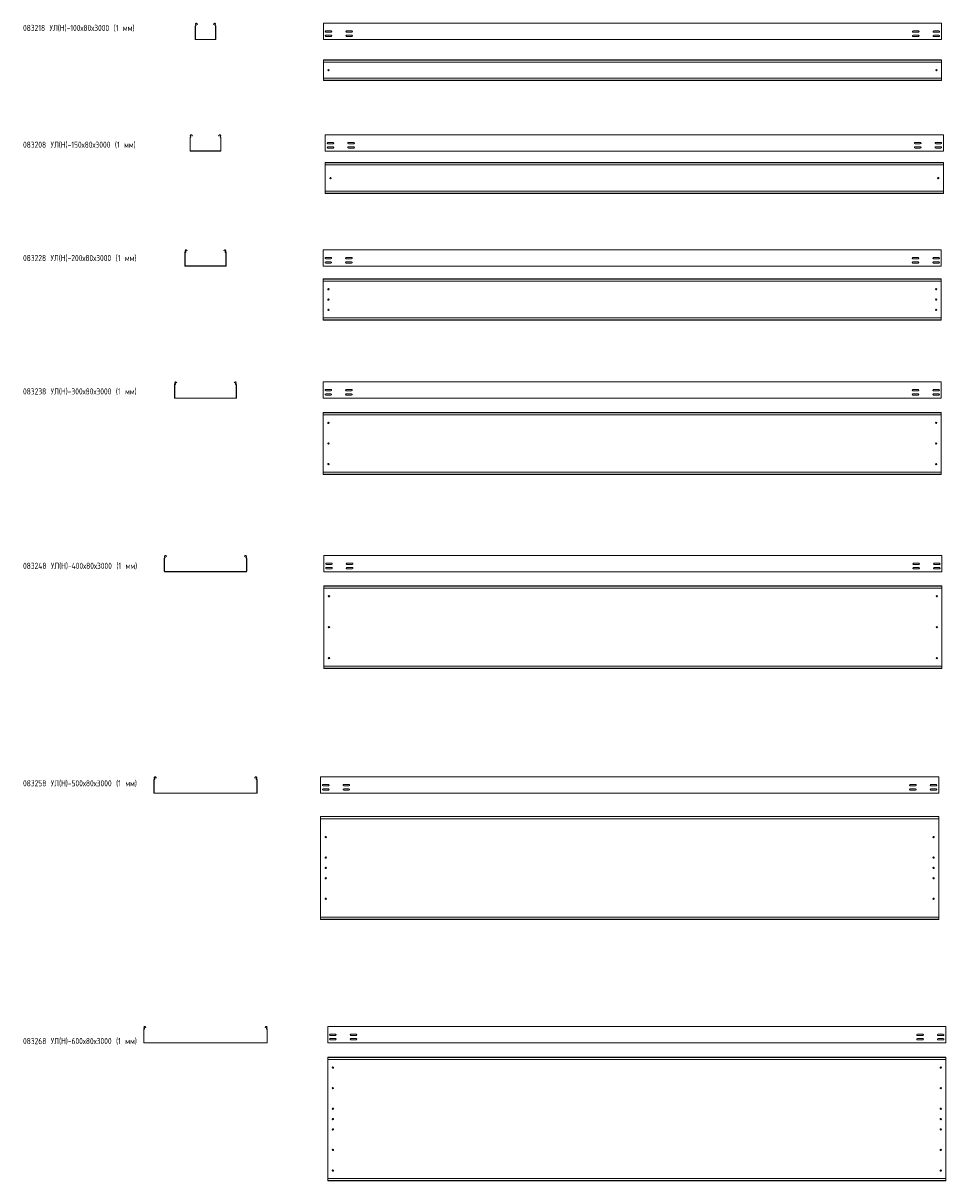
# Model space of a CAD drawing. Header units: millimetres. Extents: x -789 to 3689, y -6202 to -582.
import ezdxf

# ---------------------------------------------------------------- set-up
doc = ezdxf.new("R2010")
doc.units = ezdxf.units.MM
doc.styles.add('SLDTEXTSTYLE0', font='TXT', dxfattribs={"width": 0.7, "bigfont": 'bigfont'})

msp = doc.modelspace()

# ---------------------------------------------------------------- linework, layer by layer
at = {"color": 7, "linetype": 'Continuous', "lineweight": 15}
for p, q in [((46.2, -660), (46.2, -596.8)), ((47.2, -660), (47.2, -596.8)), ((49, -591.5), (47.7, -589.1)), ((49.9, -591), (48.6, -588.6)), ((54.8, -585.3), (56.5, -588.6)), ((55.6, -584.9), (57.4, -588.1)), ((57.4, -588.1), (56.5, -588.6)), ((135, -588.1), (136.7, -584.9)), ((135.8, -588.6), (135, -588.1)), ((135.8, -588.6), (137.6, -585.3)), ((143.8, -588.6), (142.5, -591)), ((144.6, -589.1), (143.4, -591.5)), ((145.2, -596.8), (145.2, -660)), ((146.2, -596.8), (146.2, -660)), ((3668.3, -582.5), (668.3, -582.5)), ((668.3, -589.1), (668.3, -582.5)), ((668.3, -591.5), (668.3, -589.1)), ((668.3, -595.1), (668.3, -591.5)), ((668.3, -596.8), (668.3, -595.1)), ((668.3, -660), (668.3, -596.8)), ((3668.3, -589.1), (3668.3, -582.5)), ((3668.3, -591.5), (3668.3, -589.1)), ((3668.3, -595.1), (3668.3, -591.5)), ((3668.3, -596.8), (3668.3, -595.1)), ((3668.3, -660), (3668.3, -596.8)), ((143.7, -661.5), (48.7, -661.5)), ((143.7, -662.5), (48.7, -662.5)), ((668.3, -662.5), (668.3, -660)), ((3668.3, -662.5), (668.3, -662.5)), ((706, -620.2), (680.5, -620.2)), ((680.5, -626.7), (706, -626.7)), ((706, -641.2), (680.5, -641.2)), ((680.5, -647.7), (706, -647.7)), ((806, -620.2), (780.5, -620.2)), ((780.5, -626.7), (806, -626.7)), ((806, -641.2), (780.5, -641.2)), ((780.5, -647.7), (806, -647.7)), ((3530.5, -620.2), (3556, -620.2)), ((3556, -626.7), (3530.5, -626.7)), ((3530.5, -641.2), (3556, -641.2)), ((3556, -647.7), (3530.5, -647.7)), ((3630.5, -620.2), (3656, -620.2)), ((3656, -626.7), (3630.5, -626.7)), ((3630.5, -641.2), (3656, -641.2)), ((3656, -647.7), (3630.5, -647.7)), ((3668.3, -662.5), (3668.3, -660)), ((3668.3, -760.7), (668.3, -760.7)), ((668.3, -761.7), (668.3, -760.7)), ((3668.3, -761.7), (668.3, -761.7)), ((668.3, -770.2), (668.3, -761.7)), ((668.3, -772), (668.3, -770.2)), ((3668.3, -772), (668.3, -772)), ((668.3, -772), (668.3, -849.5)), ((3668.3, -761.7), (3668.3, -760.7)), ((3668.3, -770.2), (3668.3, -761.7)), ((3668.3, -772), (3668.3, -770.2)), ((3668.3, -772), (3668.3, -849.5)), ((3668.3, -849.5), (668.3, -849.5)), ((668.3, -851.3), (668.3, -849.5)), ((668.3, -859.7), (668.3, -851.3)), ((668.3, -859.7), (3668.3, -859.7)), ((668.3, -860.7), (668.3, -859.7)), ((3668.3, -860.7), (668.3, -860.7)), ((3668.3, -851.3), (3668.3, -849.5)), ((3668.3, -859.7), (3668.3, -851.3)), ((3668.3, -860.7), (3668.3, -859.7)), ((3677.8, -1123.9), (677.8, -1123.9)), ((677.8, -1130.5), (677.8, -1123.9)), ((3677.8, -1130.5), (3677.8, -1123.9)), ((21.2, -1201.4), (21.2, -1138.2)), ((22.2, -1201.4), (22.2, -1138.2)), ((24, -1132.9), (22.7, -1130.5)), ((24.9, -1132.4), (23.6, -1130)), ((29.8, -1126.7), (31.5, -1130)), ((30.6, -1126.2), (32.4, -1129.5)), ((32.4, -1129.5), (31.5, -1130)), ((160, -1129.5), (161.7, -1126.2)), ((160.8, -1130), (160, -1129.5)), ((160.8, -1130), (162.6, -1126.7)), ((168.8, -1130), (167.5, -1132.4)), ((169.6, -1130.5), (168.4, -1132.9)), ((170.2, -1138.2), (170.2, -1201.4)), ((171.2, -1138.2), (171.2, -1201.4)), ((677.8, -1132.9), (677.8, -1130.5)), ((677.8, -1136.4), (677.8, -1132.9)), ((677.8, -1138.2), (677.8, -1136.4)), ((677.8, -1201.4), (677.8, -1138.2)), ((715.6, -1161.4), (690.1, -1161.4)), ((690.1, -1167.9), (715.6, -1167.9)), ((815.6, -1161.4), (790.1, -1161.4)), ((790.1, -1167.9), (815.6, -1167.9)), ((3540.1, -1161.4), (3565.6, -1161.4)), ((3565.6, -1167.9), (3540.1, -1167.9)), ((3640.1, -1161.4), (3665.6, -1161.4)), ((3665.6, -1167.9), (3640.1, -1167.9)), ((3677.8, -1132.9), (3677.8, -1130.5)), ((3677.8, -1136.4), (3677.8, -1132.9)), ((3677.8, -1138.2), (3677.8, -1136.4)), ((3677.8, -1201.4), (3677.8, -1138.2)), ((168.7, -1202.9), (23.7, -1202.9)), ((168.7, -1203.9), (23.7, -1203.9)), ((677.8, -1203.9), (677.8, -1201.4)), ((3677.8, -1203.9), (677.8, -1203.9)), ((715.6, -1182.6), (690.1, -1182.6)), ((690.1, -1189.1), (715.6, -1189.1)), ((815.6, -1182.6), (790.1, -1182.6)), ((790.1, -1189.1), (815.6, -1189.1)), ((3540.1, -1182.6), (3565.6, -1182.6)), ((3565.6, -1189.1), (3540.1, -1189.1)), ((3640.1, -1182.6), (3665.6, -1182.6)), ((3665.6, -1189.1), (3640.1, -1189.1)), ((3677.8, -1203.9), (3677.8, -1201.4)), ((3677.8, -1259.6), (677.8, -1259.6)), ((677.8, -1260.6), (677.8, -1259.6)), ((3677.8, -1260.6), (677.8, -1260.6)), ((677.8, -1269.1), (677.8, -1260.6)), ((677.8, -1270.8), (677.8, -1269.1)), ((3677.8, -1270.8), (677.8, -1270.8)), ((677.8, -1270.8), (677.8, -1398.4)), ((3677.8, -1260.6), (3677.8, -1259.6)), ((3677.8, -1269.1), (3677.8, -1260.6)), ((3677.8, -1270.8), (3677.8, -1269.1)), ((3677.8, -1270.8), (3677.8, -1398.4)), ((3677.8, -1398.4), (677.8, -1398.4)), ((677.8, -1400.1), (677.8, -1398.4)), ((677.8, -1408.6), (677.8, -1400.1)), ((3677.8, -1400.1), (3677.8, -1398.4)), ((3677.8, -1408.6), (3677.8, -1400.1)), ((677.8, -1408.6), (3677.8, -1408.6)), ((677.8, -1409.6), (677.8, -1408.6)), ((3677.8, -1409.6), (677.8, -1409.6)), ((3677.8, -1409.6), (3677.8, -1408.6)), ((4.8, -1685.2), (5.1, -1685.8)), ((5.1, -1685.8), (6, -1685.3)), ((6.5, -1688.5), (5.1, -1685.8)), ((5.6, -1684.7), (6, -1685.3)), ((6, -1685.3), (7.4, -1688)), ((185, -1688), (186.4, -1685.3)), ((187.3, -1685.8), (185.8, -1688.5)), ((186.4, -1685.3), (186.7, -1684.7)), ((186.4, -1685.3), (187.3, -1685.8)), ((187.3, -1685.8), (187.6, -1685.2)), ((3667.4, -1682.3), (667.4, -1682.3)), ((667.4, -1689), (667.4, -1682.3)), ((3667.4, -1689), (3667.4, -1682.3)), ((-3.8, -1759.8), (-3.8, -1696.7)), ((-2.8, -1759.8), (-2.8, -1696.7)), ((-1, -1691.3), (-2.3, -1689)), ((-0.1, -1690.9), (-1.4, -1688.5)), ((7.4, -1688), (6.5, -1688.5)), ((185.8, -1688.5), (185, -1688)), ((193.8, -1688.5), (192.5, -1690.9)), ((194.6, -1689), (193.4, -1691.3)), ((195.2, -1696.7), (195.2, -1759.8)), ((196.2, -1696.7), (196.2, -1759.8)), ((667.4, -1691.3), (667.4, -1689)), ((667.4, -1694.9), (667.4, -1691.3)), ((667.4, -1696.7), (667.4, -1694.9)), ((667.4, -1759.8), (667.4, -1696.7)), ((705.1, -1719.8), (679.6, -1719.8)), ((679.6, -1726.3), (705.1, -1726.3)), ((705.1, -1741.1), (679.6, -1741.1)), ((805.1, -1719.8), (779.6, -1719.8)), ((779.6, -1726.3), (805.1, -1726.3)), ((805.1, -1741.1), (779.6, -1741.1)), ((3529.6, -1719.8), (3555.1, -1719.8)), ((3555.1, -1726.3), (3529.6, -1726.3)), ((3529.6, -1741.1), (3555.1, -1741.1)), ((3629.6, -1719.8), (3655.1, -1719.8)), ((3655.1, -1726.3), (3629.6, -1726.3)), ((3629.6, -1741.1), (3655.1, -1741.1)), ((3667.4, -1691.3), (3667.4, -1689)), ((3667.4, -1694.9), (3667.4, -1691.3)), ((3667.4, -1696.7), (3667.4, -1694.9)), ((3667.4, -1759.8), (3667.4, -1696.7)), ((193.7, -1761.3), (-1.3, -1761.3)), ((193.7, -1762.3), (-1.3, -1762.3)), ((667.4, -1762.3), (667.4, -1759.8)), ((3667.4, -1762.3), (667.4, -1762.3)), ((679.6, -1747.6), (705.1, -1747.6)), ((779.6, -1747.6), (805.1, -1747.6)), ((3555.1, -1747.6), (3529.6, -1747.6)), ((3655.1, -1747.6), (3629.6, -1747.6)), ((3667.4, -1762.3), (3667.4, -1759.8)), ((3667.4, -1824.2), (667.4, -1824.2)), ((667.4, -1825.2), (667.4, -1824.2)), ((3667.4, -1825.2), (667.4, -1825.2)), ((667.4, -1833.6), (667.4, -1825.2)), ((667.4, -1834), (667.4, -1833.6)), ((667.4, -1834), (670.4, -1835.4)), ((667.4, -1834), (667.4, -2014.4)), ((3664.4, -1835.4), (670.4, -1835.4)), ((3664.4, -1835.4), (3667.4, -1834)), ((3667.4, -1825.2), (3667.4, -1824.2)), ((3667.4, -1833.6), (3667.4, -1825.2)), ((3667.4, -1834), (3667.4, -1833.6)), ((3667.4, -1834), (3667.4, -2014.4)), ((670.4, -2013), (667.4, -2014.4)), ((667.4, -2014.7), (667.4, -2014.4)), ((667.4, -2023.2), (667.4, -2014.7)), ((667.4, -2023.2), (3667.4, -2023.2)), ((667.4, -2024.2), (667.4, -2023.2)), ((3664.4, -2013), (670.4, -2013)), ((3667.4, -2014.4), (3664.4, -2013)), ((3667.4, -2014.7), (3667.4, -2014.4)), ((3667.4, -2023.2), (3667.4, -2014.7)), ((3667.4, -2024.2), (3667.4, -2023.2)), ((3667.4, -2024.2), (667.4, -2024.2)), ((-53.8, -2400.7), (-53.8, -2337.5)), ((-52.8, -2400.7), (-52.8, -2337.5)), ((-51, -2332.2), (-52.3, -2329.8)), ((-50.1, -2331.8), (-51.4, -2329.4)), ((-45.2, -2326.1), (-44.9, -2326.7)), ((-44.9, -2326.7), (-44, -2326.2)), ((-43.5, -2329.3), (-44.9, -2326.7)), ((-44.4, -2325.6), (-44, -2326.2)), ((-44, -2326.2), (-42.6, -2328.9)), ((-42.6, -2328.9), (-43.5, -2329.3)), ((235, -2328.9), (236.4, -2326.2)), ((235.8, -2329.3), (235, -2328.9)), ((237.3, -2326.7), (235.8, -2329.3)), ((236.4, -2326.2), (236.7, -2325.6)), ((236.4, -2326.2), (237.3, -2326.7)), ((237.3, -2326.7), (237.6, -2326.1)), ((243.8, -2329.4), (242.5, -2331.8)), ((244.6, -2329.8), (243.4, -2332.2)), ((245.2, -2337.5), (245.2, -2400.7)), ((246.2, -2337.5), (246.2, -2400.7)), ((3667.5, -2323.2), (667.5, -2323.2)), ((667.5, -2329.8), (667.5, -2323.2)), ((667.5, -2332.2), (667.5, -2329.8)), ((667.5, -2335.8), (667.5, -2332.2)), ((667.5, -2337.5), (667.5, -2335.8)), ((667.5, -2400.7), (667.5, -2337.5)), ((3667.5, -2329.8), (3667.5, -2323.2)), ((3667.5, -2332.2), (3667.5, -2329.8)), ((3667.5, -2335.8), (3667.5, -2332.2)), ((3667.5, -2337.5), (3667.5, -2335.8)), ((3667.5, -2400.7), (3667.5, -2337.5)), ((243.7, -2402.2), (-51.3, -2402.2)), ((243.7, -2403.2), (-51.3, -2403.2)), ((667.5, -2403.2), (667.5, -2400.7)), ((3667.5, -2403.2), (667.5, -2403.2)), ((705.2, -2360.7), (679.7, -2360.7)), ((679.7, -2367.2), (705.2, -2367.2)), ((705.2, -2382), (679.7, -2382)), ((679.7, -2388.5), (705.2, -2388.5)), ((805.2, -2360.7), (779.7, -2360.7)), ((779.7, -2367.2), (805.2, -2367.2)), ((805.2, -2382), (779.7, -2382)), ((779.7, -2388.5), (805.2, -2388.5)), ((3529.7, -2360.7), (3555.2, -2360.7)), ((3555.2, -2367.2), (3529.7, -2367.2)), ((3529.7, -2382), (3555.2, -2382)), ((3555.2, -2388.5), (3529.7, -2388.5)), ((3629.7, -2360.7), (3655.2, -2360.7)), ((3655.2, -2367.2), (3629.7, -2367.2)), ((3629.7, -2382), (3655.2, -2382)), ((3655.2, -2388.5), (3629.7, -2388.5)), ((3667.5, -2403.2), (3667.5, -2400.7)), ((3667.5, -2473), (667.5, -2473)), ((667.5, -2474), (667.5, -2473)), ((3667.5, -2474), (667.5, -2474)), ((667.5, -2482.5), (667.5, -2474)), ((667.5, -2482.8), (667.5, -2482.5)), ((667.5, -2482.8), (670.5, -2484.2)), ((667.5, -2482.8), (667.5, -2763.2)), ((3664.5, -2484.2), (670.5, -2484.2)), ((3664.5, -2484.2), (3667.5, -2482.8)), ((3667.5, -2474), (3667.5, -2473)), ((3667.5, -2482.5), (3667.5, -2474)), ((3667.5, -2482.8), (3667.5, -2482.5)), ((3667.5, -2482.8), (3667.5, -2763.2)), ((670.5, -2761.8), (667.5, -2763.2)), ((667.5, -2763.6), (667.5, -2763.2)), ((667.5, -2772), (667.5, -2763.6)), ((667.5, -2772), (3667.5, -2772)), ((667.5, -2773), (667.5, -2772)), ((3667.5, -2773), (667.5, -2773)), ((3664.5, -2761.8), (670.5, -2761.8)), ((3667.5, -2763.2), (3664.5, -2761.8)), ((3667.5, -2763.6), (3667.5, -2763.2)), ((3667.5, -2772), (3667.5, -2763.6)), ((3667.5, -2773), (3667.5, -2772)), ((-103.8, -3243.5), (-103.8, -3180.3)), ((-102.8, -3243.5), (-102.8, -3180.3)), ((-101, -3175), (-102.3, -3172.6)), ((-100.1, -3174.5), (-101.4, -3172.1)), ((-95.2, -3168.8), (-94.9, -3169.5)), ((-94.9, -3169.5), (-94, -3169)), ((-93.5, -3172.1), (-94.9, -3169.5)), ((-94.4, -3168.4), (-94, -3169)), ((-94, -3169), (-92.6, -3171.6)), ((-92.6, -3171.6), (-93.5, -3172.1)), ((285, -3171.6), (286.4, -3169)), ((285.8, -3172.1), (285, -3171.6)), ((287.3, -3169.5), (285.8, -3172.1)), ((286.4, -3169), (286.7, -3168.4)), ((286.4, -3169), (287.3, -3169.5)), ((287.3, -3169.5), (287.6, -3168.8)), ((293.8, -3172.1), (292.5, -3174.5)), ((294.6, -3172.6), (293.4, -3175)), ((295.2, -3180.3), (295.2, -3243.5)), ((296.2, -3180.3), (296.2, -3243.5)), ((3670.6, -3166), (670.6, -3166)), ((670.6, -3172.6), (670.6, -3166)), ((670.6, -3175), (670.6, -3172.6)), ((670.6, -3178.6), (670.6, -3175)), ((670.6, -3180.3), (670.6, -3178.6)), ((670.6, -3243.5), (670.6, -3180.3)), ((3670.6, -3172.6), (3670.6, -3166)), ((3670.6, -3175), (3670.6, -3172.6)), ((3670.6, -3178.6), (3670.6, -3175)), ((3670.6, -3180.3), (3670.6, -3178.6)), ((3670.6, -3243.5), (3670.6, -3180.3)), ((293.7, -3245), (-101.3, -3245)), ((293.7, -3246), (-101.3, -3246)), ((670.6, -3246), (670.6, -3243.5)), ((3670.6, -3246), (670.6, -3246)), ((708.4, -3203.5), (682.9, -3203.5)), ((682.9, -3210), (708.4, -3210)), ((708.4, -3224.7), (682.9, -3224.7)), ((682.9, -3231.2), (708.4, -3231.2)), ((808.4, -3203.5), (782.9, -3203.5)), ((782.9, -3210), (808.4, -3210)), ((808.4, -3224.7), (782.9, -3224.7)), ((782.9, -3231.2), (808.4, -3231.2)), ((3532.9, -3203.5), (3558.4, -3203.5)), ((3558.4, -3210), (3532.9, -3210)), ((3532.9, -3224.7), (3558.4, -3224.7)), ((3558.4, -3231.2), (3532.9, -3231.2)), ((3632.9, -3203.5), (3658.4, -3203.5)), ((3658.4, -3210), (3632.9, -3210)), ((3632.9, -3224.7), (3658.4, -3224.7)), ((3658.4, -3231.2), (3632.9, -3231.2)), ((3670.6, -3246), (3670.6, -3243.5)), ((3670.6, -3314.7), (670.6, -3314.7)), ((670.6, -3315.7), (670.6, -3314.7)), ((3670.6, -3315.7), (670.6, -3315.7)), ((670.6, -3324.2), (670.6, -3315.7)), ((3670.6, -3315.7), (3670.6, -3314.7)), ((3670.6, -3324.2), (3670.6, -3315.7)), ((670.6, -3324.5), (670.6, -3324.2)), ((670.6, -3324.5), (673.6, -3325.9)), ((670.6, -3324.5), (670.6, -3704.9)), ((3667.6, -3325.9), (673.6, -3325.9)), ((3667.6, -3325.9), (3670.6, -3324.5)), ((3670.6, -3324.5), (3670.6, -3324.2)), ((3670.6, -3324.5), (3670.6, -3704.9)), ((673.6, -3703.5), (670.6, -3704.9)), ((670.6, -3705.3), (670.6, -3704.9)), ((670.6, -3713.7), (670.6, -3705.3)), ((3667.6, -3703.5), (673.6, -3703.5)), ((3670.6, -3704.9), (3667.6, -3703.5)), ((3670.6, -3705.3), (3670.6, -3704.9)), ((3670.6, -3713.7), (3670.6, -3705.3)), ((670.6, -3713.7), (3670.6, -3713.7)), ((670.6, -3714.7), (670.6, -3713.7)), ((3670.6, -3714.7), (670.6, -3714.7)), ((3670.6, -3714.7), (3670.6, -3713.7)), ((-153.8, -4318.3), (-153.8, -4255.1)), ((-152.8, -4318.3), (-152.8, -4255.1)), ((-151, -4249.8), (-152.3, -4247.4)), ((-150.1, -4249.3), (-151.4, -4246.9)), ((-145.2, -4243.6), (-144.9, -4244.3)), ((-144.9, -4244.3), (-144, -4243.8)), ((-143.5, -4246.9), (-144.9, -4244.3)), ((-144.4, -4243.2), (-144, -4243.8)), ((-144, -4243.8), (-142.6, -4246.4)), ((-142.6, -4246.4), (-143.5, -4246.9)), ((335, -4246.4), (336.4, -4243.8)), ((335.8, -4246.9), (335, -4246.4)), ((337.3, -4244.3), (335.8, -4246.9)), ((336.4, -4243.8), (336.7, -4243.2)), ((336.4, -4243.8), (337.3, -4244.3)), ((337.3, -4244.3), (337.6, -4243.6)), ((343.8, -4246.9), (342.5, -4249.3)), ((344.6, -4247.4), (343.4, -4249.8)), ((345.2, -4255.1), (345.2, -4318.3)), ((346.2, -4255.1), (346.2, -4318.3)), ((3654.8, -4240.8), (654.8, -4240.8)), ((654.8, -4247.4), (654.8, -4240.8)), ((654.8, -4249.8), (654.8, -4247.4)), ((654.8, -4253.4), (654.8, -4249.8)), ((654.8, -4255.1), (654.8, -4253.4)), ((654.8, -4318.3), (654.8, -4255.1)), ((3654.8, -4247.4), (3654.8, -4240.8)), ((3654.8, -4249.8), (3654.8, -4247.4)), ((3654.8, -4253.4), (3654.8, -4249.8)), ((3654.8, -4255.1), (3654.8, -4253.4)), ((3654.8, -4318.3), (3654.8, -4255.1)), ((343.7, -4319.8), (-151.3, -4319.8)), ((343.7, -4320.8), (-151.3, -4320.8)), ((654.8, -4320.8), (654.8, -4318.3)), ((3654.8, -4320.8), (654.8, -4320.8)), ((692.5, -4278.3), (667, -4278.3)), ((667, -4284.8), (692.5, -4284.8)), ((692.5, -4299.5), (667, -4299.5)), ((667, -4306), (692.5, -4306)), ((792.5, -4278.3), (767, -4278.3)), ((767, -4284.8), (792.5, -4284.8)), ((792.5, -4299.5), (767, -4299.5)), ((767, -4306), (792.5, -4306)), ((3517, -4278.3), (3542.5, -4278.3)), ((3542.5, -4284.8), (3517, -4284.8)), ((3517, -4299.5), (3542.5, -4299.5)), ((3542.5, -4306), (3517, -4306)), ((3617, -4278.3), (3642.5, -4278.3)), ((3642.5, -4284.8), (3617, -4284.8)), ((3617, -4299.5), (3642.5, -4299.5)), ((3642.5, -4306), (3617, -4306)), ((3654.8, -4320.8), (3654.8, -4318.3)), ((3654.8, -4433.3), (654.8, -4433.3)), ((654.8, -4434.3), (654.8, -4433.3)), ((3654.8, -4434.3), (654.8, -4434.3)), ((654.8, -4442.8), (654.8, -4434.3)), ((3654.8, -4434.3), (3654.8, -4433.3)), ((3654.8, -4442.8), (3654.8, -4434.3)), ((654.8, -4443.1), (654.8, -4442.8)), ((654.8, -4443.1), (657.8, -4444.5)), ((654.8, -4443.1), (654.8, -4923.5)), ((3651.8, -4444.5), (657.8, -4444.5)), ((3651.8, -4444.5), (3654.8, -4443.1)), ((3654.8, -4443.1), (3654.8, -4442.8)), ((3654.8, -4443.1), (3654.8, -4923.5)), ((657.8, -4922.1), (654.8, -4923.5)), ((654.8, -4923.8), (654.8, -4923.5)), ((654.8, -4932.3), (654.8, -4923.8)), ((654.8, -4932.3), (3654.8, -4932.3)), ((654.8, -4933.3), (654.8, -4932.3)), ((3654.8, -4933.3), (654.8, -4933.3)), ((3651.8, -4922.1), (657.8, -4922.1)), ((3654.8, -4923.5), (3651.8, -4922.1)), ((3654.8, -4923.8), (3654.8, -4923.5)), ((3654.8, -4932.3), (3654.8, -4923.8)), ((3654.8, -4933.3), (3654.8, -4932.3)), ((-203.8, -5530.5), (-203.8, -5467.3)), ((-202.8, -5530.5), (-202.8, -5467.3)), ((-201, -5462), (-202.3, -5459.7)), ((-200.1, -5461.6), (-201.4, -5459.2)), ((-195.2, -5455.9), (-193.5, -5459.2)), ((-194.4, -5455.4), (-192.6, -5458.7)), ((-192.6, -5458.7), (-193.5, -5459.2)), ((385, -5458.7), (386.7, -5455.4)), ((385.8, -5459.2), (385, -5458.7)), ((385.8, -5459.2), (387.6, -5455.9)), ((393.8, -5459.2), (392.5, -5461.6)), ((394.6, -5459.7), (393.4, -5462)), ((395.2, -5467.3), (395.2, -5530.5)), ((396.2, -5467.3), (396.2, -5530.5)), ((3689.4, -5453), (689.4, -5453)), ((689.4, -5459.7), (689.4, -5453)), ((689.4, -5462), (689.4, -5459.7)), ((689.4, -5465.6), (689.4, -5462)), ((689.4, -5467.3), (689.4, -5465.6)), ((689.4, -5530.5), (689.4, -5467.3)), ((727.2, -5490.5), (701.7, -5490.5)), ((701.7, -5497), (727.2, -5497)), ((827.2, -5490.5), (801.7, -5490.5)), ((801.7, -5497), (827.2, -5497)), ((3551.7, -5490.5), (3577.2, -5490.5)), ((3577.2, -5497), (3551.7, -5497)), ((3651.7, -5490.5), (3677.2, -5490.5)), ((3677.2, -5497), (3651.7, -5497)), ((3689.4, -5459.7), (3689.4, -5453)), ((3689.4, -5462), (3689.4, -5459.7)), ((3689.4, -5465.6), (3689.4, -5462)), ((3689.4, -5467.3), (3689.4, -5465.6)), ((3689.4, -5530.5), (3689.4, -5467.3)), ((393.7, -5532), (-201.3, -5532)), ((393.7, -5533), (-201.3, -5533)), ((689.4, -5533), (689.4, -5530.5)), ((3689.4, -5533), (689.4, -5533)), ((727.2, -5511.8), (701.7, -5511.8)), ((701.7, -5518.3), (727.2, -5518.3)), ((827.2, -5511.8), (801.7, -5511.8)), ((801.7, -5518.3), (827.2, -5518.3)), ((3551.7, -5511.8), (3577.2, -5511.8)), ((3577.2, -5518.3), (3551.7, -5518.3)), ((3651.7, -5511.8), (3677.2, -5511.8)), ((3677.2, -5518.3), (3651.7, -5518.3)), ((3689.4, -5533), (3689.4, -5530.5)), ((3689.4, -5602.5), (689.4, -5602.5)), ((689.4, -5603.5), (689.4, -5602.5)), ((3689.4, -5603.5), (689.4, -5603.5)), ((689.4, -5611.9), (689.4, -5603.5)), ((689.4, -5613.7), (689.4, -5611.9)), ((3689.4, -5613.7), (689.4, -5613.7)), ((689.4, -5613.7), (689.4, -6191.3)), ((3689.4, -5603.5), (3689.4, -5602.5)), ((3689.4, -5611.9), (3689.4, -5603.5)), ((3689.4, -5613.7), (3689.4, -5611.9)), ((3689.4, -5613.7), (3689.4, -6191.3)), ((3689.4, -6191.3), (689.4, -6191.3)), ((689.4, -6193), (689.4, -6191.3)), ((689.4, -6201.5), (689.4, -6193)), ((689.4, -6201.5), (3689.4, -6201.5)), ((689.4, -6202.5), (689.4, -6201.5)), ((3689.4, -6202.5), (689.4, -6202.5)), ((3689.4, -6193), (3689.4, -6191.3)), ((3689.4, -6201.5), (3689.4, -6193)), ((3689.4, -6202.5), (3689.4, -6201.5))]:
    msp.add_line(p, q, dxfattribs=at)
for centre in [(693.3, -810.7), (3643.3, -810.7), (702.8, -1334.6), (3652.8, -1334.6), (692.4, -1874.2), (3642.4, -1874.2), (692.4, -1924.2), (3642.4, -1924.2), (692.4, -1974.2), (3642.4, -1974.2), (692.5, -2523), (3642.5, -2523), (692.5, -2623), (3642.5, -2623), (692.5, -2723), (3642.5, -2723), (695.6, -3364.7), (3645.6, -3364.7), (695.6, -3514.7), (3645.6, -3514.7), (695.6, -3664.7), (3645.6, -3664.7), (679.8, -4533.3), (3629.8, -4533.3), (679.8, -4633.3), (3629.8, -4633.3), (679.8, -4683.3), (3629.8, -4683.3), (679.8, -4733.3), (3629.8, -4733.3), (679.8, -4833.3), (3629.8, -4833.3), (714.4, -5652.5), (3664.4, -5652.5), (714.4, -5752.5), (3664.4, -5752.5), (714.4, -5852.5), (714.4, -5902.5), (3664.4, -5852.5), (3664.4, -5902.5), (714.4, -5952.5), (3664.4, -5952.5), (714.4, -6052.5), (3664.4, -6052.5), (714.4, -6152.5), (3664.4, -6152.5)]:
    msp.add_circle(centre, 3.25, dxfattribs=at)
for centre, radius, start, end in [((48, -596.8), 1.8, 106.2863, 180), ((51.7, -587), 4.5, 28.0725, 208.0725), ((48, -596.8), 0.8, 106.2863, 180), ((46.8, -592.7), 2.5, 286.2863, 28.0725), ((46.8, -592.7), 3.5, 286.2863, 28.0725), ((51.7, -587), 3.5, 28.0725, 208.0725), ((140.7, -587), 4.5, 331.9275, 151.9275), ((140.7, -587), 3.5, 331.9275, 151.9275), ((145.6, -592.7), 3.5, 151.9275, 253.7137), ((145.6, -592.7), 2.5, 151.9275, 253.7137), ((144.4, -596.8), 0.8, 0, 73.7137), ((144.4, -596.8), 1.8, 0, 73.7137), ((48.7, -660), 2.5, 180, 270), ((48.7, -660), 1.5, 180, 270), ((143.7, -660), 1.5, 270, 0), ((143.7, -660), 2.5, 270, 0), ((680.5, -623.5), 3.25, 90, 270), ((680.5, -644.5), 3.25, 90, 270), ((706, -623.5), 3.25, 270, 90), ((706, -644.5), 3.25, 270, 90), ((780.5, -623.5), 3.25, 90, 270), ((780.5, -644.5), 3.25, 90, 270), ((806, -623.5), 3.25, 270, 90), ((806, -644.5), 3.25, 270, 90), ((3530.5, -623.5), 3.25, 90, 270), ((3530.5, -644.5), 3.25, 90, 270), ((3556, -623.5), 3.25, 270, 90), ((3556, -644.5), 3.25, 270, 90), ((3630.5, -623.5), 3.25, 90, 270), ((3630.5, -644.5), 3.25, 90, 270), ((3656, -623.5), 3.25, 270, 90), ((3656, -644.5), 3.25, 270, 90), ((26.7, -1128.4), 4.5, 28.0725, 208.0725), ((165.7, -1128.4), 4.5, 331.9275, 151.9275), ((23, -1138.2), 1.8, 106.2863, 180), ((23, -1138.2), 0.8, 106.2863, 180), ((21.8, -1134), 2.5, 286.2863, 28.0725), ((21.8, -1134), 3.5, 286.2863, 28.0725), ((26.7, -1128.4), 3.5, 28.0725, 208.0725), ((165.7, -1128.4), 3.5, 331.9275, 151.9275), ((170.6, -1134), 3.5, 151.9275, 253.7137), ((170.6, -1134), 2.5, 151.9275, 253.7137), ((169.4, -1138.2), 0.8, 0, 73.7137), ((169.4, -1138.2), 1.8, 0, 73.7137), ((690.1, -1164.6), 3.25, 90, 270), ((715.6, -1164.6), 3.25, 270, 90), ((790.1, -1164.6), 3.25, 90, 270), ((815.6, -1164.6), 3.25, 270, 90), ((3540.1, -1164.6), 3.25, 90, 270), ((3565.6, -1164.6), 3.25, 270, 90), ((3640.1, -1164.6), 3.25, 90, 270), ((3665.6, -1164.6), 3.25, 270, 90), ((23.7, -1201.4), 2.5, 180, 270), ((23.7, -1201.4), 1.5, 180, 270), ((168.7, -1201.4), 1.5, 270, 0), ((168.7, -1201.4), 2.5, 270, 0), ((690.1, -1185.9), 3.25, 90, 270), ((715.6, -1185.9), 3.25, 270, 90), ((790.1, -1185.9), 3.25, 90, 270), ((815.6, -1185.9), 3.25, 270, 90), ((3540.1, -1185.9), 3.25, 90, 270), ((3565.6, -1185.9), 3.25, 270, 90), ((3640.1, -1185.9), 3.25, 90, 270), ((3665.6, -1185.9), 3.25, 270, 90), ((1.7, -1686.8), 4.5, 28.0725, 208.0725), ((1.7, -1686.8), 3.5, 28.0725, 208.0725), ((190.7, -1686.8), 4.5, 331.9275, 151.9275), ((190.7, -1686.8), 3.5, 331.9275, 151.9275), ((-2, -1696.7), 1.8, 106.2863, 180), ((-2, -1696.7), 0.8, 106.2863, 180), ((-3.2, -1692.5), 2.5, 286.2863, 28.0725), ((-3.2, -1692.5), 3.5, 286.2863, 28.0725), ((195.6, -1692.5), 3.5, 151.9275, 253.7137), ((195.6, -1692.5), 2.5, 151.9275, 253.7137), ((194.4, -1696.7), 0.8, 0, 73.7137), ((194.4, -1696.7), 1.8, 0, 73.7137), ((679.6, -1723.1), 3.25, 90, 270), ((679.6, -1744.3), 3.25, 90, 270), ((705.1, -1723.1), 3.25, 270, 90), ((705.1, -1744.3), 3.25, 270, 90), ((779.6, -1723.1), 3.25, 90, 270), ((779.6, -1744.3), 3.25, 90, 270), ((805.1, -1723.1), 3.25, 270, 90), ((805.1, -1744.3), 3.25, 270, 90), ((3529.6, -1723.1), 3.25, 90, 270), ((3529.6, -1744.3), 3.25, 90, 270), ((3555.1, -1723.1), 3.25, 270, 90), ((3555.1, -1744.3), 3.25, 270, 90), ((3629.6, -1723.1), 3.25, 90, 270), ((3629.6, -1744.3), 3.25, 90, 270), ((3655.1, -1723.1), 3.25, 270, 90), ((3655.1, -1744.3), 3.25, 270, 90), ((-1.3, -1759.8), 2.5, 180, 270), ((-1.3, -1759.8), 1.5, 180, 270), ((193.7, -1759.8), 1.5, 270, 0), ((193.7, -1759.8), 2.5, 270, 0), ((-52, -2337.5), 1.8, 106.2863, 180), ((-48.3, -2327.7), 4.5, 28.0725, 208.0725), ((-52, -2337.5), 0.8, 106.2863, 180), ((-53.2, -2333.4), 2.5, 286.2863, 28.0725), ((-53.2, -2333.4), 3.5, 286.2863, 28.0725), ((-48.3, -2327.7), 3.5, 28.0725, 208.0725), ((240.7, -2327.7), 4.5, 331.9275, 151.9275), ((240.7, -2327.7), 3.5, 331.9275, 151.9275), ((245.6, -2333.4), 3.5, 151.9275, 253.7137), ((245.6, -2333.4), 2.5, 151.9275, 253.7137), ((244.4, -2337.5), 0.8, 0, 73.7137), ((244.4, -2337.5), 1.8, 0, 73.7137), ((-51.3, -2400.7), 2.5, 180, 270), ((-51.3, -2400.7), 1.5, 180, 270), ((243.7, -2400.7), 1.5, 270, 0), ((243.7, -2400.7), 2.5, 270, 0), ((679.7, -2364), 3.25, 90, 270), ((679.7, -2385.2), 3.25, 90, 270), ((705.2, -2364), 3.25, 270, 90), ((705.2, -2385.2), 3.25, 270, 90), ((779.7, -2364), 3.25, 90, 270), ((779.7, -2385.2), 3.25, 90, 270), ((805.2, -2364), 3.25, 270, 90), ((805.2, -2385.2), 3.25, 270, 90), ((3529.7, -2364), 3.25, 90, 270), ((3529.7, -2385.2), 3.25, 90, 270), ((3555.2, -2364), 3.25, 270, 90), ((3555.2, -2385.2), 3.25, 270, 90), ((3629.7, -2364), 3.25, 90, 270), ((3629.7, -2385.2), 3.25, 90, 270), ((3655.2, -2364), 3.25, 270, 90), ((3655.2, -2385.2), 3.25, 270, 90), ((-102, -3180.3), 1.8, 106.2863, 180), ((-98.3, -3170.5), 4.5, 28.0725, 208.0725), ((-102, -3180.3), 0.8, 106.2863, 180), ((-103.2, -3176.2), 2.5, 286.2863, 28.0725), ((-103.2, -3176.2), 3.5, 286.2863, 28.0725), ((-98.3, -3170.5), 3.5, 28.0725, 208.0725), ((290.7, -3170.5), 4.5, 331.9275, 151.9275), ((290.7, -3170.5), 3.5, 331.9275, 151.9275), ((295.6, -3176.2), 3.5, 151.9275, 253.7137), ((295.6, -3176.2), 2.5, 151.9275, 253.7137), ((294.4, -3180.3), 0.8, 0, 73.7137), ((294.4, -3180.3), 1.8, 0, 73.7137), ((-101.3, -3243.5), 2.5, 180, 270), ((-101.3, -3243.5), 1.5, 180, 270), ((293.7, -3243.5), 1.5, 270, 0), ((293.7, -3243.5), 2.5, 270, 0), ((682.9, -3206.7), 3.25, 90, 270), ((682.9, -3228), 3.25, 90, 270), ((708.4, -3206.7), 3.25, 270, 90), ((708.4, -3228), 3.25, 270, 90), ((782.9, -3206.7), 3.25, 90, 270), ((782.9, -3228), 3.25, 90, 270), ((808.4, -3206.7), 3.25, 270, 90), ((808.4, -3228), 3.25, 270, 90), ((3532.9, -3206.7), 3.25, 90, 270), ((3532.9, -3228), 3.25, 90, 270), ((3558.4, -3206.7), 3.25, 270, 90), ((3558.4, -3228), 3.25, 270, 90), ((3632.9, -3206.7), 3.25, 90, 270), ((3632.9, -3228), 3.25, 90, 270), ((3658.4, -3206.7), 3.25, 270, 90), ((3658.4, -3228), 3.25, 270, 90), ((-152, -4255.1), 1.8, 106.2863, 180), ((-148.3, -4245.3), 4.5, 28.0725, 208.0725), ((-152, -4255.1), 0.8, 106.2863, 180), ((-153.2, -4251), 2.5, 286.2863, 28.0725), ((-153.2, -4251), 3.5, 286.2863, 28.0725), ((-148.3, -4245.3), 3.5, 28.0725, 208.0725), ((340.7, -4245.3), 4.5, 331.9275, 151.9275), ((340.7, -4245.3), 3.5, 331.9275, 151.9275), ((345.6, -4251), 3.5, 151.9275, 253.7137), ((345.6, -4251), 2.5, 151.9275, 253.7137), ((344.4, -4255.1), 0.8, 0, 73.7137), ((344.4, -4255.1), 1.8, 0, 73.7137), ((-151.3, -4318.3), 2.5, 180, 270), ((-151.3, -4318.3), 1.5, 180, 270), ((343.7, -4318.3), 1.5, 270, 0), ((343.7, -4318.3), 2.5, 270, 0), ((667, -4281.5), 3.25, 90, 270), ((667, -4302.8), 3.25, 90, 270), ((692.5, -4281.5), 3.25, 270, 90), ((692.5, -4302.8), 3.25, 270, 90), ((767, -4281.5), 3.25, 90, 270), ((767, -4302.8), 3.25, 90, 270), ((792.5, -4281.5), 3.25, 270, 90), ((792.5, -4302.8), 3.25, 270, 90), ((3517, -4281.5), 3.25, 90, 270), ((3517, -4302.8), 3.25, 90, 270), ((3542.5, -4281.5), 3.25, 270, 90), ((3542.5, -4302.8), 3.25, 270, 90), ((3617, -4281.5), 3.25, 90, 270), ((3617, -4302.8), 3.25, 90, 270), ((3642.5, -4281.5), 3.25, 270, 90), ((3642.5, -4302.8), 3.25, 270, 90), ((-202, -5467.3), 1.8, 106.2863, 180), ((-198.3, -5457.5), 4.5, 28.0725, 208.0725), ((-202, -5467.3), 0.8, 106.2863, 180), ((-203.2, -5463.2), 2.5, 286.2863, 28.0725), ((-203.2, -5463.2), 3.5, 286.2863, 28.0725), ((-198.3, -5457.5), 3.5, 28.0725, 208.0725), ((390.7, -5457.5), 4.5, 331.9275, 151.9275), ((390.7, -5457.5), 3.5, 331.9275, 151.9275), ((395.6, -5463.2), 3.5, 151.9275, 253.7137), ((395.6, -5463.2), 2.5, 151.9275, 253.7137), ((394.4, -5467.3), 0.8, 0, 73.7137), ((394.4, -5467.3), 1.8, 0, 73.7137), ((701.7, -5493.8), 3.25, 90, 270), ((727.2, -5493.8), 3.25, 270, 90), ((801.7, -5493.8), 3.25, 90, 270), ((827.2, -5493.8), 3.25, 270, 90), ((3551.7, -5493.8), 3.25, 90, 270), ((3577.2, -5493.8), 3.25, 270, 90), ((3651.7, -5493.8), 3.25, 90, 270), ((3677.2, -5493.8), 3.25, 270, 90), ((-201.3, -5530.5), 2.5, 180, 270), ((-201.3, -5530.5), 1.5, 180, 270), ((393.7, -5530.5), 1.5, 270, 0), ((393.7, -5530.5), 2.5, 270, 0), ((701.7, -5515), 3.25, 90, 270), ((727.2, -5515), 3.25, 270, 90), ((801.7, -5515), 3.25, 90, 270), ((827.2, -5515), 3.25, 270, 90), ((3551.7, -5515), 3.25, 90, 270), ((3577.2, -5515), 3.25, 270, 90), ((3651.7, -5515), 3.25, 90, 270), ((3677.2, -5515), 3.25, 270, 90)]:
    msp.add_arc(centre, radius, start, end, dxfattribs=at)

# ---------------------------------------------------------------- texts
at = {"color": 7, "linetype": 'Continuous', "lineweight": 0, "char_height": 30, "attachment_point": 1, "style": 'SLDTEXTSTYLE0'}
for s, insert in [('083218 \\M+18454\\M+1844C(\\M+1844E)-100\\M+1848780\\M+184873000 (1 \\M+1847D\\M+1847D)', (-789.4, -590.7)), ('083208 \\M+18454\\M+1844C(\\M+1844E)-150\\M+1848780\\M+184873000 (1 \\M+1847D\\M+1847D)', (-789.4, -1157.6)), ('083228 \\M+18454\\M+1844C(\\M+1844E)-200\\M+1848780\\M+184873000 (1 \\M+1847D\\M+1847D)', (-789.4, -1707.7)), ('083238 \\M+18454\\M+1844C(\\M+1844E)-300\\M+1848780\\M+184873000 (1 \\M+1847D\\M+1847D)', (-789.4, -2355.2)), ('083248 \\M+18454\\M+1844C(\\M+1844E)-400\\M+1848780\\M+184873000 (1 \\M+1847D\\M+1847D)', (-789.4, -3201.9)), ('083258 \\M+18454\\M+1844C(\\M+1844E)-500\\M+1848780\\M+184873000 (1 \\M+1847D\\M+1847D)', (-789.4, -4257.5)), ('083268 \\M+18454\\M+1844C(\\M+1844E)-600\\M+1848780\\M+184873000 (1 \\M+1847D\\M+1847D)', (-789.4, -5509))]:
    msp.add_mtext(s, dxfattribs=dict(at, insert=insert))

doc.saveas('drawing.dxf')
